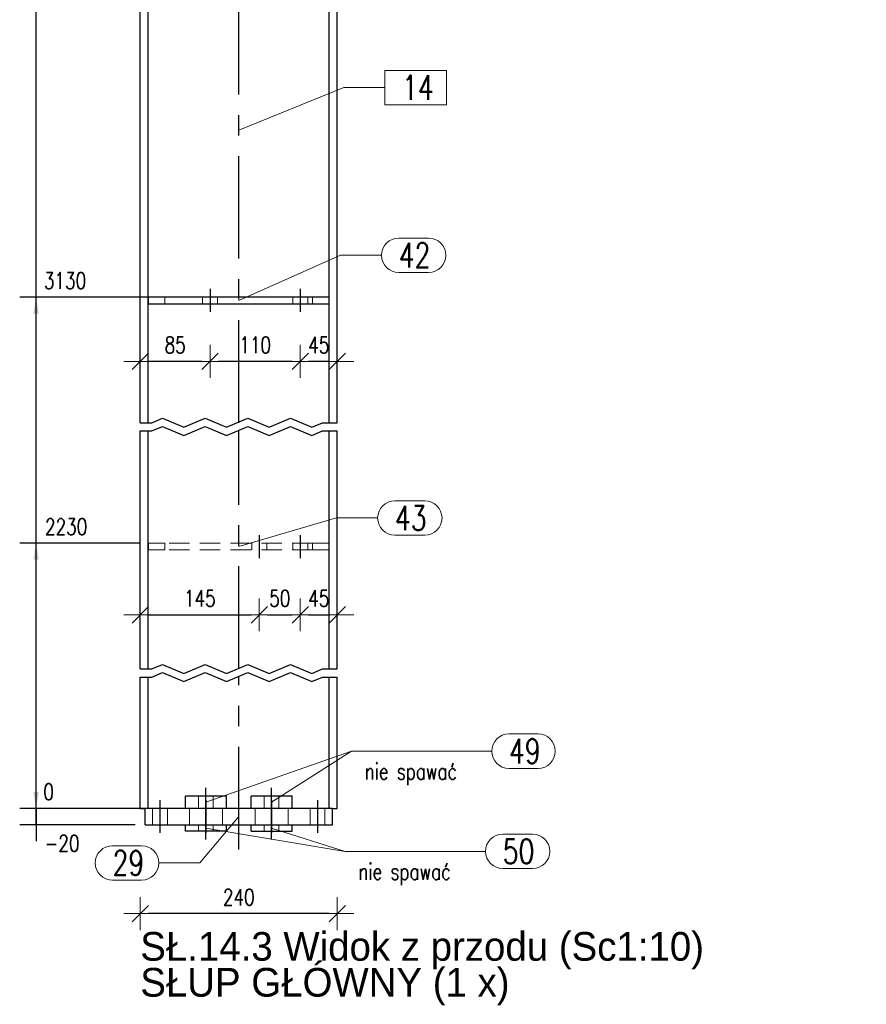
# Model space of a CAD drawing. Header units: millimetres. Extents: x 3515 to 4529, y 13642 to 14292.
# Tile 86 of 96: x 4298 to 4401, y 14034 to 14154. Entities that reach past the tile are written whole.
import ezdxf

# ---------------------------------------------------------------- set-up
doc = ezdxf.new("R2010")
doc.units = ezdxf.units.MM
doc.header["$LTSCALE"] = 10
doc.linetypes.add('HIDDEN', pattern=[0.375, 0.25, -0.125])
doc.linetypes.add('MITTE', pattern=[2, 1.25, -0.25, 0.25, -0.25])
doc.layers.get('Defpoints').update_dxf_attribs({"color": 1})
for name, color, linetype, lineweight in [('PS_DIM', 4, 'Continuous', 13), ('PS_Hidden', 2, 'HIDDEN', 9), ('PS_Pos', 1, 'Continuous', 15), ('PS_SOLID', 7, 'Continuous', 30)]:
    doc.layers.add(name, color=color, linetype=linetype, lineweight=lineweight)
doc.layers.add('PS_MID', color=5, linetype='MITTE')
doc.layers.add('PS_SHAPE', color=3, linetype='Continuous')
doc.styles.add('simplex', font='simplex.shx', dxfattribs={"width": 0.75})
doc.dimstyles.new('1_10_GŁ_DS1-LS10', dxfattribs={"dimtxt": 2, "dimasz": 2, "dimexe": 2, "dimexo": 5, "dimgap": 1, "dimtad": 1, "dimjust": 4, "dimdec": 0, "dimlfac": 10, "dimtxsty": 'simplex', "dimblk1": 'NONE', "dimsah": 1, "dimcen": 2, "dimclrd": 256, "dimclre": 256, "dimclrt": 3, "dimadec": 1, "dimazin": 0, "dimtfac": 1, "dimtdec": 0, "dimtmove": 2, "dimatfit": 3, "dimfxl": 1, "dimarcsym": 0})
doc.dimstyles.new('1_10_PRZ', dxfattribs={"dimtxt": 2, "dimasz": 1, "dimexe": 2, "dimexo": 5, "dimgap": 1, "dimtad": 1, "dimdec": 0, "dimlfac": 10, "dimtxsty": 'simplex', "dimblk": 'dimznak', "dimcen": 2, "dimse1": 1, "dimse2": 1, "dimclrt": 3, "dimadec": 1, "dimazin": 0, "dimtfac": 1, "dimtdec": 0, "dimtix": 1, "dimtmove": 2, "dimatfit": 3, "dimldrblk": 'dim-grot', "dimfxl": 1, "dimarcsym": 0})

# ---------------------------------------------------------------- blocks, each defined once
blk = doc.blocks.new('dimznak')
at = {"color": 0}
for points in [[(0, 2), (0, -2)], [(-2, 0), (2, 0)]]:
    blk.add_lwpolyline(points, dxfattribs=at)
at = {"color": 2}
blk.add_lwpolyline([(1, 1), (-1, -1)], dxfattribs=at)
blk = doc.blocks.new('*D170')
at = {"layer": 'Defpoints', "color": 0, "transparency": 16777216}
for p in [(4312.29, 14060.43), (4336.29, 14057.6), (4312.29, 14044.77)]:
    blk.add_point(p, dxfattribs=at)
at = {"layer": 'PS_DIM', "color": 0, "lineweight": -2, "transparency": 16777216}
blk.add_line((4335.29, 14044.77), (4313.29, 14044.77), dxfattribs=at)
at = {"layer": 'PS_DIM', "color": 0, "lineweight": -2, "transparency": 16777216, "rotation": 180}
blk.add_blockref('dimznak', (4312.29, 14044.77), dxfattribs=at)
at = {"layer": 'PS_DIM', "color": 0, "lineweight": -2, "transparency": 16777216}
blk.add_blockref('dimznak', (4336.29, 14044.77), dxfattribs=at)
at = {"layer": 'PS_DIM', "color": 3, "transparency": 16777216, "insert": (4324.29, 14046.77), "char_height": 2, "attachment_point": 5, "style": 'simplex'}
blk.add_mtext('240', dxfattribs=at)
blk = doc.blocks.new('dim-grot')
blk.add_hatch(color=256).paths.add_polyline_path([(0, 0), (-2, 0.5), (-2, -0.5)])
blk.add_lwpolyline([(0, 0), (-2, 0.5), (-2, -0.5), (0, 0)])
blk = doc.blocks.new('*D217')
at = {"layer": 'Defpoints', "color": 0, "transparency": 16777216}
for p in [(4336.29, 14221.42), (4336.29, 14206.93), (4341.09, 14197.89), (4451.57, 14194.63), (4336.29, 14104.6)]:
    blk.add_point(p, dxfattribs=at)
at = {"layer": 'PS_DIM', "color": 0, "lineweight": -2, "transparency": 16777216}
blk.add_arc((4336.29, 14206.93), 10.24, 275.5991, 348.3089, dxfattribs=at)
for p, rotation in [((4346.47, 14205.85), 81.10842589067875), ((4336.29, 14196.7), 182.7995713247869)]:
    blk.add_blockref('dimznak', p, dxfattribs=dict(at, rotation=rotation))
at = {"layer": 'PS_DIM', "color": 3, "transparency": 16777216, "insert": (4341.67, 14200.95), "char_height": 2, "attachment_point": 5, "rotation": 41.954, "style": 'simplex'}
blk.add_mtext('83,9°', dxfattribs=at)
blk = doc.blocks.new('*D221')
at = {"layer": 'Defpoints', "color": 0, "transparency": 16777216}
for p in [(4331.79, 14120.9), (4336.29, 14120.73), (4331.79, 14112.08)]:
    blk.add_point(p, dxfattribs=at)
at = {"layer": 'PS_DIM', "color": 0, "lineweight": -2, "transparency": 16777216}
blk.add_line((4335.29, 14112.08), (4332.79, 14112.08), dxfattribs=at)
at = {"layer": 'PS_DIM', "color": 0, "lineweight": -2, "transparency": 16777216, "rotation": 180}
blk.add_blockref('dimznak', (4331.79, 14112.08), dxfattribs=at)
at = {"layer": 'PS_DIM', "color": 0, "lineweight": -2, "transparency": 16777216}
blk.add_blockref('dimznak', (4336.29, 14112.08), dxfattribs=at)
at = {"layer": 'PS_DIM', "color": 3, "transparency": 16777216, "insert": (4334.04, 14114.08), "char_height": 2, "attachment_point": 5, "style": 'simplex'}
blk.add_mtext('45', dxfattribs=at)
blk = doc.blocks.new('*D222')
at = {"layer": 'Defpoints', "color": 0, "transparency": 16777216}
for p in [(4331.79, 14120.9), (4320.79, 14118.1), (4320.79, 14112.08)]:
    blk.add_point(p, dxfattribs=at)
at = {"layer": 'PS_DIM', "color": 0, "lineweight": -2, "transparency": 16777216}
blk.add_line((4330.79, 14112.08), (4321.79, 14112.08), dxfattribs=at)
at = {"layer": 'PS_DIM', "color": 0, "lineweight": -2, "transparency": 16777216, "rotation": 180}
blk.add_blockref('dimznak', (4320.79, 14112.08), dxfattribs=at)
at = {"layer": 'PS_DIM', "color": 0, "lineweight": -2, "transparency": 16777216}
blk.add_blockref('dimznak', (4331.79, 14112.08), dxfattribs=at)
at = {"layer": 'PS_DIM', "color": 3, "transparency": 16777216, "insert": (4326.29, 14114.08), "char_height": 2, "attachment_point": 5, "style": 'simplex'}
blk.add_mtext('110', dxfattribs=at)
blk = doc.blocks.new('*D223')
at = {"layer": 'Defpoints', "color": 0, "transparency": 16777216}
for p in [(4312.29, 14122.56), (4320.79, 14118.1), (4312.29, 14112.08)]:
    blk.add_point(p, dxfattribs=at)
at = {"layer": 'PS_DIM', "color": 0, "lineweight": -2, "transparency": 16777216}
blk.add_line((4319.79, 14112.08), (4313.29, 14112.08), dxfattribs=at)
at = {"layer": 'PS_DIM', "color": 0, "lineweight": -2, "transparency": 16777216, "rotation": 180}
blk.add_blockref('dimznak', (4312.29, 14112.08), dxfattribs=at)
at = {"layer": 'PS_DIM', "color": 0, "lineweight": -2, "transparency": 16777216}
blk.add_blockref('dimznak', (4320.79, 14112.08), dxfattribs=at)
at = {"layer": 'PS_DIM', "color": 3, "transparency": 16777216, "insert": (4316.54, 14114.08), "char_height": 2, "attachment_point": 5, "style": 'simplex'}
blk.add_mtext('85', dxfattribs=at)
blk = doc.blocks.new('*D224')
at = {"layer": 'Defpoints', "color": 0, "transparency": 16777216}
for p in [(4299.6, 14057.6), (4336.29, 14057.6), (4316.68, 14055.6)]:
    blk.add_point(p, dxfattribs=at)
at = {"layer": 'PS_DIM', "lineweight": -2, "transparency": 16777216}
for p, q in [((4299.6, 14059.6), (4299.6, 14061.6)), ((4331.29, 14057.6), (4297.6, 14057.6)), ((4299.6, 14055.6), (4299.6, 14057.6)), ((4311.68, 14055.6), (4297.6, 14055.6)), ((4299.6, 14055.6), (4299.6, 14053.6))]:
    blk.add_line(p, q, dxfattribs=at)
at = {"layer": 'PS_DIM', "transparency": 16777216}
blk.add_solid([(4299.27, 14059.6), (4299.93, 14059.6), (4299.6, 14057.6)], dxfattribs=at)
at = {"layer": 'PS_DIM', "color": 3, "transparency": 16777216, "insert": (4302.76, 14053.34), "char_height": 2, "attachment_point": 5, "rotation": 0.0573, "style": 'simplex'}
blk.add_mtext('-20', dxfattribs=at)
blk = doc.blocks.new('_None')
blk = doc.blocks.new('*D225')
at = {"layer": 'Defpoints', "color": 0, "transparency": 16777216}
for p in [(4299.6, 14057.6), (4316.68, 14057.6), (4336.29, 14057.6)]:
    blk.add_point(p, dxfattribs=at)
at = {"layer": 'PS_DIM', "lineweight": -2, "transparency": 16777216}
for p, q in [((4299.6, 14059.6), (4299.6, 14061.6)), ((4331.29, 14057.6), (4297.6, 14057.6)), ((4311.68, 14057.6), (4297.6, 14057.6)), ((4299.6, 14057.6), (4299.6, 14055.6))]:
    blk.add_line(p, q, dxfattribs=at)
at = {"layer": 'PS_DIM', "transparency": 16777216}
blk.add_solid([(4299.27, 14059.6), (4299.93, 14059.6), (4299.6, 14057.6)], dxfattribs=at)
at = {"layer": 'PS_DIM', "color": 3, "transparency": 16777216, "insert": (4301.12, 14059.62), "char_height": 2, "attachment_point": 5, "rotation": 0.0573, "style": 'simplex'}
blk.add_mtext('0', dxfattribs=at)
blk = doc.blocks.new('*D226')
at = {"layer": 'Defpoints', "color": 0, "transparency": 16777216}
for p in [(4299.6, 14089.9), (4317.31, 14089.9), (4336.29, 14057.6)]:
    blk.add_point(p, dxfattribs=at)
at = {"layer": 'PS_DIM', "lineweight": -2, "transparency": 16777216}
for p, q in [((4312.31, 14089.9), (4297.6, 14089.9)), ((4299.6, 14057.6), (4299.6, 14087.9)), ((4331.29, 14057.6), (4297.6, 14057.6))]:
    blk.add_line(p, q, dxfattribs=at)
at = {"layer": 'PS_DIM', "transparency": 16777216}
blk.add_solid([(4299.27, 14087.9), (4299.93, 14087.9), (4299.6, 14089.9)], dxfattribs=at)
at = {"layer": 'PS_DIM', "color": 3, "transparency": 16777216, "insert": (4303.26, 14091.92), "char_height": 2, "attachment_point": 5, "rotation": 0.0573, "style": 'simplex'}
blk.add_mtext('2230', dxfattribs=at)
blk = doc.blocks.new('*D227')
at = {"layer": 'Defpoints', "color": 0, "transparency": 16777216}
for p in [(4299.6, 14119.9), (4318.42, 14119.9), (4336.29, 14057.6)]:
    blk.add_point(p, dxfattribs=at)
at = {"layer": 'PS_DIM', "lineweight": -2, "transparency": 16777216}
for p, q in [((4313.42, 14119.9), (4297.6, 14119.9)), ((4299.6, 14057.6), (4299.6, 14117.9)), ((4331.29, 14057.6), (4297.6, 14057.6))]:
    blk.add_line(p, q, dxfattribs=at)
at = {"layer": 'PS_DIM', "transparency": 16777216}
blk.add_solid([(4299.27, 14117.9), (4299.93, 14117.9), (4299.6, 14119.9)], dxfattribs=at)
at = {"layer": 'PS_DIM', "color": 3, "transparency": 16777216, "insert": (4303.12, 14121.92), "char_height": 2, "attachment_point": 5, "rotation": 0.0573, "style": 'simplex'}
blk.add_mtext('3130', dxfattribs=at)
blk = doc.blocks.new('*D228')
at = {"layer": 'Defpoints', "color": 0, "transparency": 16777216}
for p in [(4299.6, 14169.9), (4319.63, 14169.9), (4336.29, 14057.6)]:
    blk.add_point(p, dxfattribs=at)
at = {"layer": 'PS_DIM', "lineweight": -2, "transparency": 16777216}
for p, q in [((4314.63, 14169.9), (4297.6, 14169.9)), ((4299.6, 14057.6), (4299.6, 14167.9)), ((4331.29, 14057.6), (4297.6, 14057.6))]:
    blk.add_line(p, q, dxfattribs=at)
at = {"layer": 'PS_DIM', "transparency": 16777216}
blk.add_solid([(4299.27, 14167.9), (4299.93, 14167.9), (4299.6, 14169.9)], dxfattribs=at)
at = {"layer": 'PS_DIM', "color": 3, "transparency": 16777216, "insert": (4303.26, 14171.92), "char_height": 2, "attachment_point": 5, "rotation": 0.0573, "style": 'simplex'}
blk.add_mtext('3630', dxfattribs=at)
blk = doc.blocks.new('*D229')
at = {"layer": 'Defpoints', "color": 0, "transparency": 16777216}
for p in [(4299.6, 14187.74), (4319.92, 14187.74), (4336.29, 14057.6)]:
    blk.add_point(p, dxfattribs=at)
at = {"layer": 'PS_DIM', "lineweight": -2, "transparency": 16777216}
for p, q in [((4314.92, 14187.74), (4297.6, 14187.74)), ((4299.6, 14057.6), (4299.6, 14185.74)), ((4331.29, 14057.6), (4297.6, 14057.6))]:
    blk.add_line(p, q, dxfattribs=at)
at = {"layer": 'PS_DIM', "transparency": 16777216}
blk.add_solid([(4299.27, 14185.74), (4299.93, 14185.74), (4299.6, 14187.74)], dxfattribs=at)
at = {"layer": 'PS_DIM', "color": 3, "transparency": 16777216, "insert": (4303.26, 14189.76), "char_height": 2, "attachment_point": 5, "rotation": 0.0573, "style": 'simplex'}
blk.add_mtext('3808', dxfattribs=at)
blk = doc.blocks.new('*D230')
at = {"layer": 'Defpoints', "color": 0, "transparency": 16777216}
for p in [(4299.6, 14211.08), (4328.47, 14211.08), (4336.29, 14057.6)]:
    blk.add_point(p, dxfattribs=at)
at = {"layer": 'PS_DIM', "lineweight": -2, "transparency": 16777216}
for p, q in [((4323.47, 14211.08), (4297.6, 14211.08)), ((4299.6, 14057.6), (4299.6, 14209.08)), ((4331.29, 14057.6), (4297.6, 14057.6))]:
    blk.add_line(p, q, dxfattribs=at)
at = {"layer": 'PS_DIM', "transparency": 16777216}
blk.add_solid([(4299.27, 14209.08), (4299.93, 14209.08), (4299.6, 14211.08)], dxfattribs=at)
at = {"layer": 'PS_DIM', "color": 3, "transparency": 16777216, "insert": (4303.26, 14213.1), "char_height": 2, "attachment_point": 5, "rotation": 0.0573, "style": 'simplex'}
blk.add_mtext('4042', dxfattribs=at)
blk = doc.blocks.new('*D231')
at = {"layer": 'Defpoints', "color": 0, "transparency": 16777216}
for p in [(4299.6, 14218.4), (4336.29, 14218.4), (4336.29, 14057.6)]:
    blk.add_point(p, dxfattribs=at)
at = {"layer": 'PS_DIM', "lineweight": -2, "transparency": 16777216}
for p, q in [((4331.29, 14218.4), (4297.6, 14218.4)), ((4299.6, 14057.6), (4299.6, 14216.4)), ((4331.29, 14057.6), (4297.6, 14057.6))]:
    blk.add_line(p, q, dxfattribs=at)
at = {"layer": 'PS_DIM', "transparency": 16777216}
blk.add_solid([(4299.27, 14216.4), (4299.93, 14216.4), (4299.6, 14218.4)], dxfattribs=at)
at = {"layer": 'PS_DIM', "color": 3, "transparency": 16777216, "insert": (4302.98, 14220.42), "char_height": 2, "attachment_point": 5, "rotation": 0.0573, "style": 'simplex'}
blk.add_mtext('4115', dxfattribs=at)
blk = doc.blocks.new('*D232')
at = {"layer": 'Defpoints', "color": 0, "transparency": 16777216}
for p in [(4299.6, 14222.9), (4321.13, 14222.9), (4336.29, 14057.6)]:
    blk.add_point(p, dxfattribs=at)
at = {"layer": 'PS_DIM', "lineweight": -2, "transparency": 16777216}
for p, q in [((4316.13, 14222.9), (4297.6, 14222.9)), ((4299.6, 14057.6), (4299.6, 14220.9)), ((4331.29, 14057.6), (4297.6, 14057.6))]:
    blk.add_line(p, q, dxfattribs=at)
at = {"layer": 'PS_DIM', "transparency": 16777216}
blk.add_solid([(4299.27, 14220.9), (4299.93, 14220.9), (4299.6, 14222.9)], dxfattribs=at)
at = {"layer": 'PS_DIM', "color": 3, "transparency": 16777216, "insert": (4303.12, 14224.92), "char_height": 2, "attachment_point": 5, "rotation": 0.0573, "style": 'simplex'}
blk.add_mtext('4160', dxfattribs=at)
blk = doc.blocks.new('*D233')
at = {"layer": 'Defpoints', "color": 0, "transparency": 16777216}
for p in [(4312.29, 14091.57), (4326.79, 14090.9), (4326.79, 14081.19)]:
    blk.add_point(p, dxfattribs=at)
at = {"layer": 'PS_DIM', "color": 0, "lineweight": -2, "transparency": 16777216}
blk.add_line((4313.29, 14081.19), (4325.79, 14081.19), dxfattribs=at)
at = {"layer": 'PS_DIM', "color": 0, "lineweight": -2, "transparency": 16777216, "rotation": 180}
blk.add_blockref('dimznak', (4312.29, 14081.19), dxfattribs=at)
at = {"layer": 'PS_DIM', "color": 0, "lineweight": -2, "transparency": 16777216}
blk.add_blockref('dimznak', (4326.79, 14081.19), dxfattribs=at)
at = {"layer": 'PS_DIM', "color": 3, "transparency": 16777216, "insert": (4319.54, 14083.19), "char_height": 2, "attachment_point": 5, "style": 'simplex'}
blk.add_mtext('145', dxfattribs=at)
blk = doc.blocks.new('*D234')
at = {"layer": 'Defpoints', "color": 0, "transparency": 16777216}
for p in [(4326.79, 14090.9), (4331.79, 14088.1), (4331.79, 14081.19)]:
    blk.add_point(p, dxfattribs=at)
at = {"layer": 'PS_DIM', "color": 0, "lineweight": -2, "transparency": 16777216}
blk.add_line((4327.79, 14081.19), (4330.79, 14081.19), dxfattribs=at)
at = {"layer": 'PS_DIM', "color": 0, "lineweight": -2, "transparency": 16777216, "rotation": 180}
blk.add_blockref('dimznak', (4326.79, 14081.19), dxfattribs=at)
at = {"layer": 'PS_DIM', "color": 0, "lineweight": -2, "transparency": 16777216}
blk.add_blockref('dimznak', (4331.79, 14081.19), dxfattribs=at)
at = {"layer": 'PS_DIM', "color": 3, "transparency": 16777216, "insert": (4329.29, 14083.19), "char_height": 2, "attachment_point": 5, "style": 'simplex'}
blk.add_mtext('50', dxfattribs=at)
blk = doc.blocks.new('*D235')
at = {"layer": 'Defpoints', "color": 0, "transparency": 16777216}
for p in [(4336.29, 14091.8), (4331.79, 14088.1), (4336.29, 14081.19)]:
    blk.add_point(p, dxfattribs=at)
at = {"layer": 'PS_DIM', "color": 0, "lineweight": -2, "transparency": 16777216}
blk.add_line((4332.79, 14081.19), (4335.29, 14081.19), dxfattribs=at)
at = {"layer": 'PS_DIM', "color": 0, "lineweight": -2, "transparency": 16777216, "rotation": 180}
blk.add_blockref('dimznak', (4331.79, 14081.19), dxfattribs=at)
at = {"layer": 'PS_DIM', "color": 0, "lineweight": -2, "transparency": 16777216}
blk.add_blockref('dimznak', (4336.29, 14081.19), dxfattribs=at)
at = {"layer": 'PS_DIM', "color": 3, "transparency": 16777216, "insert": (4334.04, 14083.19), "char_height": 2, "attachment_point": 5, "style": 'simplex'}
blk.add_mtext('45', dxfattribs=at)
blk = doc.blocks.new('*X489')
at = {"color": 1}
for p, q in [((4313.7, 14104.6), (4315, 14105.15)), ((4315, 14105.15), (4317.6, 14104.05)), ((4317.6, 14104.05), (4320.2, 14105.15)), ((4320.2, 14105.15), (4322.8, 14104.05)), ((4322.8, 14104.05), (4325.4, 14105.15)), ((4325.4, 14105.15), (4328.01, 14104.05)), ((4328.01, 14104.05), (4330.61, 14105.15)), ((4330.61, 14105.15), (4333.21, 14104.05)), ((4312.29, 14104.6), (4313.7, 14104.6)), ((4313.7, 14103.6), (4315, 14104.15)), ((4315, 14104.15), (4317.6, 14103.05)), ((4317.6, 14103.05), (4320.2, 14104.15)), ((4320.2, 14104.15), (4322.8, 14103.05)), ((4322.8, 14103.05), (4325.4, 14104.15)), ((4325.4, 14104.15), (4328.01, 14103.05)), ((4328.01, 14103.05), (4330.61, 14104.15)), ((4330.61, 14104.15), (4333.21, 14103.05)), ((4333.21, 14104.05), (4334.51, 14104.6)), ((4334.51, 14104.6), (4336.29, 14104.6)), ((4312.29, 14103.6), (4313.7, 14103.6)), ((4333.21, 14103.05), (4334.51, 14103.6)), ((4334.51, 14103.6), (4336.29, 14103.6)), ((4313.7, 14074.6), (4315, 14075.15)), ((4315, 14075.15), (4317.6, 14074.05)), ((4317.6, 14074.05), (4320.2, 14075.15)), ((4320.2, 14075.15), (4322.8, 14074.05)), ((4322.8, 14074.05), (4325.4, 14075.15)), ((4325.4, 14075.15), (4328.01, 14074.05)), ((4328.01, 14074.05), (4330.61, 14075.15)), ((4330.61, 14075.15), (4333.21, 14074.05)), ((4312.29, 14074.6), (4313.7, 14074.6)), ((4313.7, 14073.6), (4315, 14074.15)), ((4315, 14074.15), (4317.6, 14073.05)), ((4317.6, 14073.05), (4320.2, 14074.15)), ((4320.2, 14074.15), (4322.8, 14073.05)), ((4322.8, 14073.05), (4325.4, 14074.15)), ((4325.4, 14074.15), (4328.01, 14073.05)), ((4328.01, 14073.05), (4330.61, 14074.15)), ((4330.61, 14074.15), (4333.21, 14073.05)), ((4333.21, 14074.05), (4334.51, 14074.6)), ((4334.51, 14074.6), (4336.29, 14074.6)), ((4312.29, 14073.6), (4313.7, 14073.6)), ((4333.21, 14073.05), (4334.51, 14073.6)), ((4334.51, 14073.6), (4336.29, 14073.6))]:
    blk.add_line(p, q, dxfattribs=at)
at = {"layer": 'PS_Hidden', "color": 2, "linetype": 'HIDDEN'}
for p, q in [((4315.29, 14119.1), (4315.29, 14119.9)), ((4319.89, 14119.1), (4319.89, 14119.9)), ((4321.69, 14119.1), (4321.69, 14119.9)), ((4330.89, 14119.1), (4330.89, 14119.9)), ((4332.69, 14119.1), (4332.69, 14119.9)), ((4333.29, 14119.9), (4333.29, 14119.1)), ((4313.29, 14089.1), (4313.29, 14089.9)), ((4313.29, 14089.9), (4315.29, 14089.9)), ((4333.29, 14089.9), (4315.29, 14089.9)), ((4315.29, 14089.9), (4315.29, 14089.1)), ((4325.89, 14089.1), (4325.89, 14089.9)), ((4327.69, 14089.1), (4327.69, 14089.9)), ((4330.89, 14089.1), (4330.89, 14089.9)), ((4332.69, 14089.1), (4332.69, 14089.9)), ((4333.29, 14089.1), (4333.29, 14089.9)), ((4333.29, 14089.9), (4335.29, 14089.9)), ((4335.29, 14089.9), (4335.29, 14089.1)), ((4315.29, 14089.1), (4313.29, 14089.1)), ((4333.29, 14089.1), (4315.29, 14089.1)), ((4335.29, 14089.1), (4333.29, 14089.1)), ((4319.39, 14059.1), (4319.39, 14057.6)), ((4321.19, 14059.1), (4321.19, 14057.6)), ((4327.39, 14059.1), (4327.39, 14057.6)), ((4329.19, 14059.1), (4329.19, 14057.6)), ((4313.79, 14055.6), (4313.79, 14057.6)), ((4315.59, 14055.6), (4315.59, 14057.6)), ((4318.29, 14055.6), (4318.29, 14057.6)), ((4322.29, 14055.6), (4322.29, 14057.6)), ((4326.29, 14055.6), (4326.29, 14057.6)), ((4326.29, 14055.6), (4326.29, 14057.6)), ((4330.29, 14055.6), (4330.29, 14057.6)), ((4330.29, 14055.6), (4330.29, 14057.6)), ((4332.99, 14055.6), (4332.99, 14057.6)), ((4334.79, 14055.6), (4334.79, 14057.6)), ((4319.39, 14055.6), (4319.39, 14054.8)), ((4321.19, 14055.6), (4321.19, 14054.8)), ((4327.39, 14055.6), (4327.39, 14054.8)), ((4329.19, 14055.6), (4329.19, 14054.8))]:
    blk.add_line(p, q, dxfattribs=at)
at = {"layer": 'PS_MID', "color": 5, "linetype": 'MITTE'}
for p, q in [((4324.29, 14104.6), (4324.29, 14227.9)), ((4320.79, 14120.9), (4320.79, 14118.1)), ((4331.79, 14120.9), (4331.79, 14118.1)), ((4324.29, 14074.6), (4324.29, 14103.6)), ((4326.79, 14090.9), (4326.79, 14088.1)), ((4331.79, 14090.9), (4331.79, 14088.1)), ((4324.29, 14052.6), (4324.29, 14073.6)), ((4320.29, 14056.6), (4320.29, 14060.1)), ((4320.29, 14056.6), (4320.29, 14060.1)), ((4328.29, 14056.6), (4328.29, 14060.1)), ((4328.29, 14056.6), (4328.29, 14060.1)), ((4314.69, 14058.6), (4314.69, 14054.6)), ((4314.69, 14058.6), (4314.69, 14054.6)), ((4320.29, 14058.6), (4320.29, 14054.6)), ((4320.29, 14058.6), (4320.29, 14054.6)), ((4328.29, 14058.6), (4328.29, 14054.6)), ((4328.29, 14058.6), (4328.29, 14054.6)), ((4333.89, 14058.6), (4333.89, 14054.6)), ((4333.89, 14058.6), (4333.89, 14054.6)), ((4320.29, 14053.8), (4320.29, 14056.6)), ((4320.29, 14053.8), (4320.29, 14056.6)), ((4328.29, 14053.8), (4328.29, 14056.6)), ((4328.29, 14053.8), (4328.29, 14056.6))]:
    blk.add_line(p, q, dxfattribs=at)
at = {"layer": 'PS_SOLID', "color": 7, "linetype": 'Continuous'}
for p, q in [((4312.29, 14104.6), (4312.29, 14222.9)), ((4313.27, 14104.6), (4313.27, 14222.9)), ((4335.31, 14104.6), (4335.31, 14221.52)), ((4336.29, 14104.6), (4336.29, 14221.42)), ((4313.29, 14119.1), (4313.29, 14119.9)), ((4335.29, 14119.9), (4313.29, 14119.9)), ((4335.29, 14119.1), (4335.29, 14119.9)), ((4313.29, 14119.1), (4335.29, 14119.1)), ((4312.29, 14074.6), (4312.29, 14103.6)), ((4313.27, 14074.6), (4313.27, 14103.6)), ((4335.31, 14074.6), (4335.31, 14103.6)), ((4336.29, 14074.6), (4336.29, 14103.6)), ((4312.29, 14057.6), (4312.29, 14073.6)), ((4313.27, 14057.6), (4313.27, 14073.6)), ((4335.31, 14057.6), (4335.31, 14073.6)), ((4336.29, 14057.6), (4336.29, 14073.6)), ((4317.79, 14057.6), (4317.79, 14059.1)), ((4322.79, 14059.1), (4317.79, 14059.1)), ((4322.79, 14057.6), (4322.79, 14059.1)), ((4325.79, 14057.6), (4325.79, 14059.1)), ((4330.79, 14059.1), (4325.79, 14059.1)), ((4330.79, 14057.6), (4330.79, 14059.1)), ((4312.29, 14057.6), (4312.89, 14057.6)), ((4312.89, 14055.6), (4312.89, 14057.6)), ((4335.69, 14057.6), (4312.89, 14057.6)), ((4335.69, 14055.6), (4335.69, 14057.6)), ((4335.69, 14057.6), (4336.29, 14057.6)), ((4312.89, 14055.6), (4335.69, 14055.6)), ((4317.79, 14054.8), (4317.79, 14055.6)), ((4322.79, 14054.8), (4317.79, 14054.8)), ((4322.79, 14054.8), (4322.79, 14055.6)), ((4325.79, 14054.8), (4325.79, 14055.6)), ((4325.79, 14054.8), (4330.79, 14054.8)), ((4330.79, 14054.8), (4330.79, 14055.6))]:
    blk.add_line(p, q, dxfattribs=at)
blk = doc.blocks.new('*X496')
at = {"color": 1}
for p, q in [((4349.6, 14147.54), (4342.08, 14147.54)), ((4342.08, 14147.54), (4342.08, 14143.34)), ((4349.6, 14143.34), (4349.6, 14147.54)), ((4324.29, 14140.25), (4337.08, 14145.44)), ((4337.08, 14145.44), (4342.08, 14145.44)), ((4342.08, 14143.34), (4349.6, 14143.34))]:
    blk.add_line(p, q, dxfattribs=at)
at = {"color": 30, "style": 'simplex', "width": 0.75}
blk.add_text('14', height=3, dxfattribs=at).set_placement((4344.18, 14143.94))
blk = doc.blocks.new('*X497')
at = {"color": 1}
for p, q in [((4324.29, 14056.6), (4319.55, 14050.95)), ((4308.91, 14053.05), (4312.45, 14053.05)), ((4314.55, 14050.95), (4319.55, 14050.95)), ((4308.91, 14048.85), (4312.45, 14048.85))]:
    blk.add_line(p, q, dxfattribs=at)
for centre, start, end in [((4308.91, 14050.95), 90, 270), ((4312.45, 14050.95), 270, 90)]:
    blk.add_arc(centre, 2.1, start, end, dxfattribs=at)
at = {"color": 2, "style": 'simplex', "width": 0.75}
blk.add_text('29', height=3, dxfattribs=at).set_placement((4308.91, 14049.45))
blk = doc.blocks.new('*X498')
at = {"color": 1}
for p, q in [((4343.31, 14095.09), (4346.95, 14095.09)), ((4324.29, 14089.5), (4336.21, 14092.99)), ((4336.21, 14092.99), (4341.21, 14092.99)), ((4343.31, 14090.89), (4346.95, 14090.89))]:
    blk.add_line(p, q, dxfattribs=at)
for centre, start, end in [((4343.31, 14092.99), 90, 270), ((4346.95, 14092.99), 270, 90)]:
    blk.add_arc(centre, 2.1, start, end, dxfattribs=at)
at = {"color": 2, "style": 'simplex', "width": 0.75}
blk.add_text('43', height=3, dxfattribs=at).set_placement((4343.31, 14091.49))
blk = doc.blocks.new('*X501')
at = {"color": 1}
for p, q in [((4343.78, 14127.11), (4347.42, 14127.11)), ((4324.29, 14119.5), (4336.68, 14125.01)), ((4336.68, 14125.01), (4341.68, 14125.01)), ((4343.78, 14122.91), (4347.42, 14122.91))]:
    blk.add_line(p, q, dxfattribs=at)
for centre, start, end in [((4343.78, 14125.01), 90, 270), ((4347.42, 14125.01), 270, 90)]:
    blk.add_arc(centre, 2.1, start, end, dxfattribs=at)
at = {"color": 2, "style": 'simplex', "width": 0.75}
blk.add_text('42', height=3, dxfattribs=at).set_placement((4343.78, 14123.51))
blk = doc.blocks.new('*X502')
at = {"color": 0}
for s, p in [('SŁ.14.3 Widok z przodu (Sc1:10)', (4312.29, 14039.03)), ('SŁUP GŁÓWNY (1 x)', (4312.29, 14034.65))]:
    blk.add_text(s, height=3.5, dxfattribs=at).set_placement(p)
blk = doc.blocks.new('*X609')
at = {"color": 1}
for p, q in [((4320.29, 14055.2), (4337.26, 14052.36)), ((4356.45, 14054.46), (4360.09, 14054.46)), ((4337.26, 14052.36), (4354.35, 14052.36)), ((4356.45, 14050.26), (4360.09, 14050.26))]:
    blk.add_line(p, q, dxfattribs=at)
for centre, start, end in [((4356.45, 14052.36), 90, 270), ((4360.09, 14052.36), 270, 90)]:
    blk.add_arc(centre, 2.1, start, end, dxfattribs=at)
at = {"color": 2, "style": 'simplex', "width": 0.75}
blk.add_text('50', height=3, dxfattribs=at).set_placement((4356.45, 14050.86))
at = {"color": 3, "style": 'simplex', "width": 0.75}
blk.add_text('nie spawać', height=2, dxfattribs=at).set_placement((4338.86, 14048.9))
blk = doc.blocks.new('*X610')
at = {"color": 1}
for p, q in [((4357.21, 14066.67), (4360.75, 14066.67)), ((4320.29, 14058.35), (4338.03, 14064.57)), ((4338.03, 14064.57), (4355.11, 14064.57)), ((4357.21, 14062.47), (4360.75, 14062.47))]:
    blk.add_line(p, q, dxfattribs=at)
for centre, start, end in [((4357.21, 14064.57), 90, 270), ((4360.75, 14064.57), 270, 90)]:
    blk.add_arc(centre, 2.1, start, end, dxfattribs=at)
at = {"color": 2, "style": 'simplex', "width": 0.75}
blk.add_text('49', height=3, dxfattribs=at).set_placement((4357.21, 14063.07))
at = {"color": 3, "style": 'simplex', "width": 0.75}
blk.add_text('nie spawać', height=2, dxfattribs=at).set_placement((4339.63, 14061.11))
blk = doc.blocks.new('*X611')
at = {"color": 1}
for p, q in [((4357.21, 14066.67), (4360.75, 14066.67)), ((4328.29, 14058.35), (4338.03, 14064.57)), ((4338.03, 14064.57), (4355.11, 14064.57)), ((4357.21, 14062.47), (4360.75, 14062.47))]:
    blk.add_line(p, q, dxfattribs=at)
for centre, start, end in [((4357.21, 14064.57), 90, 270), ((4360.75, 14064.57), 270, 90)]:
    blk.add_arc(centre, 2.1, start, end, dxfattribs=at)
at = {"color": 2, "style": 'simplex', "width": 0.75}
blk.add_text('49', height=3, dxfattribs=at).set_placement((4357.21, 14063.07))
at = {"color": 3, "style": 'simplex', "width": 0.75}
blk.add_text('nie spawać', height=2, dxfattribs=at).set_placement((4339.63, 14061.11))
blk = doc.blocks.new('*X612')
at = {"color": 1}
for p, q in [((4357.21, 14066.67), (4360.75, 14066.67)), ((4328.29, 14058.35), (4338.03, 14064.57)), ((4338.03, 14064.57), (4355.11, 14064.57)), ((4357.21, 14062.47), (4360.75, 14062.47))]:
    blk.add_line(p, q, dxfattribs=at)
for centre, start, end in [((4357.21, 14064.57), 90, 270), ((4360.75, 14064.57), 270, 90)]:
    blk.add_arc(centre, 2.1, start, end, dxfattribs=at)
at = {"color": 2, "style": 'simplex', "width": 0.75}
blk.add_text('49', height=3, dxfattribs=at).set_placement((4357.21, 14063.07))
at = {"color": 3, "style": 'simplex', "width": 0.75}
blk.add_text('nie spawać', height=2, dxfattribs=at).set_placement((4339.63, 14061.11))
blk = doc.blocks.new('*X613')
at = {"color": 1}
for p, q in [((4328.29, 14055.2), (4337.26, 14052.36)), ((4356.45, 14054.46), (4360.09, 14054.46)), ((4337.26, 14052.36), (4354.35, 14052.36)), ((4356.45, 14050.26), (4360.09, 14050.26))]:
    blk.add_line(p, q, dxfattribs=at)
for centre, start, end in [((4356.45, 14052.36), 90, 270), ((4360.09, 14052.36), 270, 90)]:
    blk.add_arc(centre, 2.1, start, end, dxfattribs=at)
at = {"color": 2, "style": 'simplex', "width": 0.75}
blk.add_text('50', height=3, dxfattribs=at).set_placement((4356.45, 14050.86))
at = {"color": 3, "style": 'simplex', "width": 0.75}
blk.add_text('nie spawać', height=2, dxfattribs=at).set_placement((4338.86, 14048.9))
blk = doc.blocks.new('*X614')
at = {"color": 1}
for p, q in [((4328.29, 14055.2), (4337.26, 14052.36)), ((4356.45, 14054.46), (4360.09, 14054.46)), ((4337.26, 14052.36), (4354.35, 14052.36)), ((4356.45, 14050.26), (4360.09, 14050.26))]:
    blk.add_line(p, q, dxfattribs=at)
for centre, start, end in [((4356.45, 14052.36), 90, 270), ((4360.09, 14052.36), 270, 90)]:
    blk.add_arc(centre, 2.1, start, end, dxfattribs=at)
at = {"color": 2, "style": 'simplex', "width": 0.75}
blk.add_text('50', height=3, dxfattribs=at).set_placement((4356.45, 14050.86))
at = {"color": 3, "style": 'simplex', "width": 0.75}
blk.add_text('nie spawać', height=2, dxfattribs=at).set_placement((4338.86, 14048.9))
blk = doc.blocks.new('*X615')
at = {"color": 1}
for p, q in [((4357.21, 14066.67), (4360.75, 14066.67)), ((4320.29, 14058.35), (4338.03, 14064.57)), ((4338.03, 14064.57), (4355.11, 14064.57)), ((4357.21, 14062.47), (4360.75, 14062.47))]:
    blk.add_line(p, q, dxfattribs=at)
for centre, start, end in [((4357.21, 14064.57), 90, 270), ((4360.75, 14064.57), 270, 90)]:
    blk.add_arc(centre, 2.1, start, end, dxfattribs=at)
at = {"color": 2, "style": 'simplex', "width": 0.75}
blk.add_text('49', height=3, dxfattribs=at).set_placement((4357.21, 14063.07))
at = {"color": 3, "style": 'simplex', "width": 0.75}
blk.add_text('nie spawać', height=2, dxfattribs=at).set_placement((4339.63, 14061.11))
blk = doc.blocks.new('*X616')
at = {"color": 1}
for p, q in [((4320.29, 14055.2), (4337.26, 14052.36)), ((4356.45, 14054.46), (4360.09, 14054.46)), ((4337.26, 14052.36), (4354.35, 14052.36)), ((4356.45, 14050.26), (4360.09, 14050.26))]:
    blk.add_line(p, q, dxfattribs=at)
for centre, start, end in [((4356.45, 14052.36), 90, 270), ((4360.09, 14052.36), 270, 90)]:
    blk.add_arc(centre, 2.1, start, end, dxfattribs=at)
at = {"color": 2, "style": 'simplex', "width": 0.75}
blk.add_text('50', height=3, dxfattribs=at).set_placement((4356.45, 14050.86))
at = {"color": 3, "style": 'simplex', "width": 0.75}
blk.add_text('nie spawać', height=2, dxfattribs=at).set_placement((4338.86, 14048.9))

msp = doc.modelspace()

# ---------------------------------------------------------------- block references
msp.add_blockref('*X502', (0, 0))
at = {"layer": 'PS_Pos'}
for name in ['*X496', '*X501', '*X498', '*X610', '*X615', '*X611', '*X612', '*X497', '*X609', '*X616', '*X613', '*X614']:
    msp.add_blockref(name, (0, 0), dxfattribs=at)
at = {"layer": 'PS_SHAPE', "color": 3}
msp.add_blockref('*X489', (0, 0), dxfattribs=at)

# ---------------------------------------------------------------- dimensions: what is measured, and where the dimension line sits
at = {"layer": 'PS_DIM'}
for base, p1, p2, text, picture, middle in [((4299.6, 14222.9), (4336.29, 14057.6), (4321.13, 14222.9), '4160', '*D232', (4303.12, 14224.92)), ((4299.6, 14218.4), (4336.29, 14057.6), (4336.29, 14218.4), '4115', '*D231', (4302.98, 14220.42)), ((4299.6, 14211.08), (4336.29, 14057.6), (4328.47, 14211.08), '4042', '*D230', (4303.26, 14213.1)), ((4299.6, 14187.74), (4336.29, 14057.6), (4319.92, 14187.74), '3808', '*D229', (4303.26, 14189.76)), ((4299.6, 14169.9), (4336.29, 14057.6), (4319.63, 14169.9), '3630', '*D228', (4303.26, 14171.92)), ((4299.6, 14119.9), (4336.29, 14057.6), (4318.42, 14119.9), '3130', '*D227', (4303.12, 14121.92)), ((4299.6, 14089.9), (4336.29, 14057.6), (4317.31, 14089.9), '2230', '*D226', (4303.26, 14091.92)), ((4299.6, 14057.6), (4316.68, 14055.6), (4336.29, 14057.6), '-20', '*D224', (4302.76, 14053.34))]:
    dim = msp.add_linear_dim(base=base, p1=p1, p2=p2, angle=90, text=text, dimstyle='1_10_GŁ_DS1-LS10', dxfattribs=at)
    dim.commit()
    dim.dimension.update_dxf_attribs({"geometry": picture, "text_midpoint": middle, "dimtype": 128, "text_rotation": 0.0573})
dim = msp.add_angular_dim_2l(base=(4341.09, 14197.89), line1=((4336.29, 14206.93), (4451.57, 14194.63)), line2=((4336.29, 14104.6), (4336.29, 14221.42)), dimstyle='1_10_PRZ', dxfattribs=at)
dim.commit()
dim.dimension.update_dxf_attribs({"geometry": '*D217', "text_midpoint": (4341.67, 14200.95)})
for base, p1, p2, picture, middle in [((4312.29, 14112.08), (4320.79, 14118.1), (4312.29, 14122.56), '*D223', (4316.54, 14114.08)), ((4320.79, 14112.08), (4331.79, 14120.9), (4320.79, 14118.1), '*D222', (4326.29, 14114.08)), ((4331.79, 14112.08), (4336.29, 14120.73), (4331.79, 14120.9), '*D221', (4334.04, 14114.08)), ((4326.79, 14081.19), (4312.29, 14091.57), (4326.79, 14090.9), '*D233', (4319.54, 14083.19)), ((4331.79, 14081.19), (4326.79, 14090.9), (4331.79, 14088.1), '*D234', (4329.29, 14083.19)), ((4336.29, 14081.19), (4331.79, 14088.1), (4336.29, 14091.8), '*D235', (4334.04, 14083.19)), ((4312.29, 14044.77), (4336.29, 14057.6), (4312.29, 14060.43), '*D170', (4324.29, 14046.77))]:
    dim = msp.add_linear_dim(base=base, p1=p1, p2=p2, dimstyle='1_10_PRZ', dxfattribs=at)
    dim.commit()
    dim.dimension.update_dxf_attribs({"geometry": picture, "text_midpoint": middle})
dim = msp.add_linear_dim(base=(4299.59964858, 14057.59943624), p1=(4336.29020887, 14057.59943624), p2=(4316.67888173, 14057.59943624), angle=90, dimstyle='1_10_GŁ_DS1-LS10', dxfattribs=at)
dim.commit()
dim.dimension.update_dxf_attribs({"geometry": '*D225', "text_midpoint": (4301.11964858, 14059.61943624), "dimtype": 128, "text_rotation": 0.05729578})

doc.saveas('drawing.dxf')
